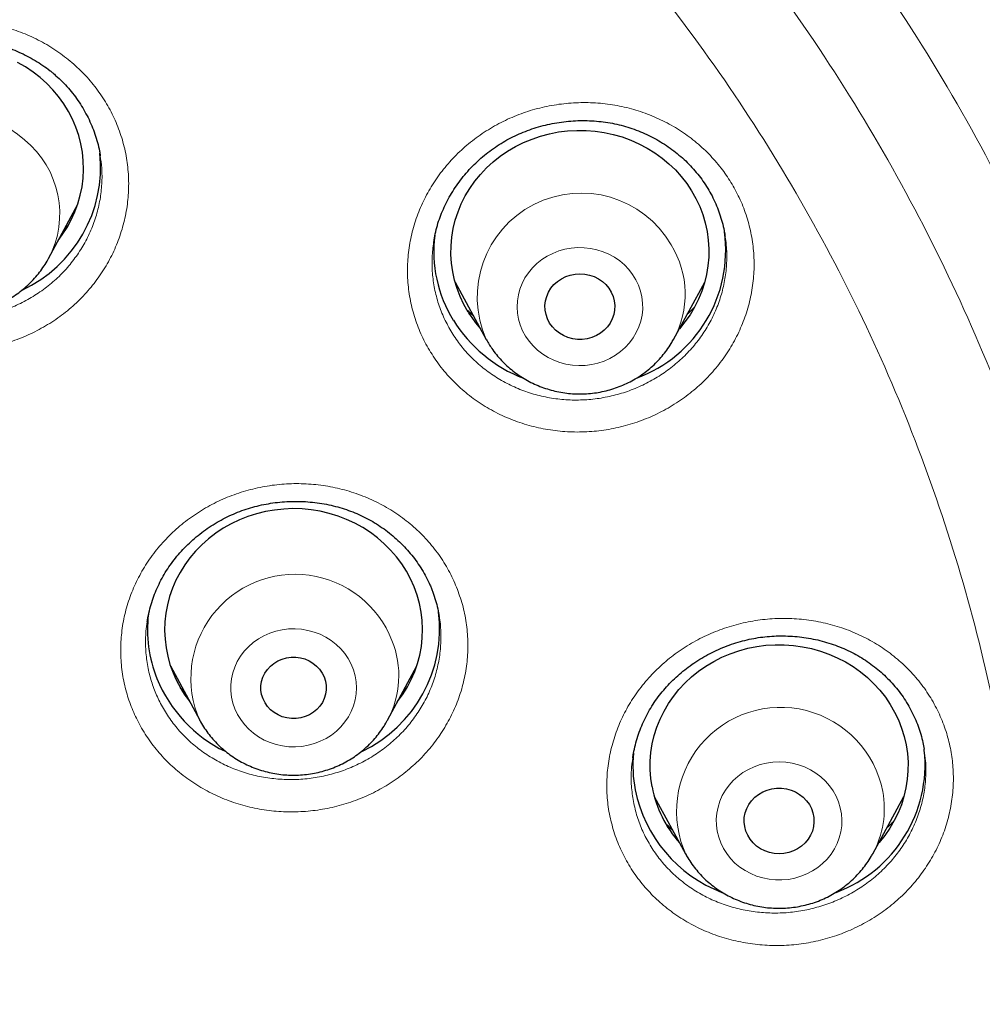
# Model space of a CAD drawing. Header units: millimetres. Extents: x 8 to 971, y 12 to 977.
# Tile 167 of 196: x 354 to 365, y 797 to 809. Entities that reach past the tile are written whole.
import ezdxf

# ---------------------------------------------------------------- set-up
doc = ezdxf.new("R2010")
doc.units = ezdxf.units.MM

msp = doc.modelspace()

# ---------------------------------------------------------------- linework, layer by layer
at = {"color": 7, "linetype": 'Continuous', "lineweight": 30}
for p, q in [((353.967, 806.13), (354.307, 806.762)), ((354.189, 806.508), (354.148, 806.467)), ((358.695, 805.856), (359.058, 805.191)), ((361.236, 805.191), (361.599, 805.856)), ((358.91, 805.463), (358.873, 805.497)), ((359.061, 805.186), (359.058, 805.191)), ((355.117, 801.909), (355.116, 801.905)), ((358.511, 801.962), (358.51, 801.967)), ((355.385, 801.395), (355.726, 800.763)), ((357.909, 800.763), (358.25, 801.395)), ((355.728, 800.758), (355.726, 800.763)), ((364.151, 800.413), (364.15, 800.425)), ((360.763, 800.333), (360.762, 800.326)), ((361.012, 799.876), (361.374, 799.211)), ((363.553, 799.211), (363.915, 799.876))]:
    msp.add_line(p, q, dxfattribs=at)
at = {"color": 252, "linetype": 'Continuous', "lineweight": 0}
for p, q in [((354.19, 806.509), (354.149, 806.469)), ((361.469, 805.551), (361.395, 805.482)), ((358.876, 805.492), (358.833, 805.536)), ((358.876, 805.492), (358.872, 805.496)), ((358.909, 805.464), (358.876, 805.492)), ((355.548, 801.092), (355.499, 801.142)), ((358.141, 801.153), (358.094, 801.106)), ((363.788, 799.577), (363.714, 799.507))]:
    msp.add_line(p, q, dxfattribs=at)
at = {"color": 7, "linetype": 'Continuous', "lineweight": 30, "flags": 128}
for points in [[(354.081, 806.342), (354.128, 806.405), (354.183, 806.491), (354.232, 806.581), (354.274, 806.673), (354.309, 806.768), (354.337, 806.866), (354.357, 806.964), (354.37, 807.064), (354.375, 807.165), (354.372, 807.265), (354.362, 807.366), (354.344, 807.465), (354.319, 807.563), (354.286, 807.658), (354.246, 807.752), (354.199, 807.842), (354.146, 807.929), (354.085, 808.013), (354.019, 808.092), (353.947, 808.166), (353.869, 808.235), (353.787, 808.299), (353.7, 808.358), (353.608, 808.41)], [(358.848, 805.507), (358.798, 805.596), (358.754, 805.688), (358.718, 805.783), (358.689, 805.879), (358.668, 805.978), (358.654, 806.078), (358.647, 806.178), (358.649, 806.279), (358.658, 806.379), (358.674, 806.479), (358.698, 806.577), (358.73, 806.673), (358.768, 806.767), (358.814, 806.858), (358.866, 806.945), (358.925, 807.029), (358.99, 807.109), (359.061, 807.185), (359.138, 807.255), (359.22, 807.32), (359.306, 807.379), (359.397, 807.433), (359.492, 807.48), (359.59, 807.52), (359.69, 807.554), (359.793, 807.582), (359.898, 807.602), (360.004, 807.615), (360.111, 807.621), (360.218, 807.62), (360.325, 807.611), (360.431, 807.596), (360.535, 807.573), (360.638, 807.544), (360.738, 807.508), (360.834, 807.465), (360.928, 807.415), (361.017, 807.36), (361.102, 807.299), (361.182, 807.232), (361.257, 807.16), (361.326, 807.083), (361.389, 807.002), (361.446, 806.917), (361.496, 806.828), (361.54, 806.736), (361.576, 806.641), (361.605, 806.544), (361.626, 806.446), (361.64, 806.346), (361.647, 806.245), (361.645, 806.145), (361.636, 806.044), (361.62, 805.945), (361.596, 805.847), (361.565, 805.751), (361.526, 805.657), (361.48, 805.566), (361.428, 805.478), (361.369, 805.394), (361.304, 805.314), (361.303, 805.313)], [(359.795, 805.381), (359.77, 805.429), (359.753, 805.48), (359.743, 805.532), (359.741, 805.586), (359.747, 805.639), (359.761, 805.69), (359.782, 805.74), (359.81, 805.786), (359.845, 805.828), (359.886, 805.865), (359.932, 805.896), (359.982, 805.921), (360.035, 805.939), (360.09, 805.95), (360.147, 805.954), (360.204, 805.95), (360.259, 805.939), (360.312, 805.921), (360.362, 805.896), (360.408, 805.865), (360.449, 805.828), (360.484, 805.786), (360.512, 805.74), (360.533, 805.69), (360.547, 805.639), (360.553, 805.586), (360.551, 805.532), (360.541, 805.48), (360.524, 805.429), (360.499, 805.381), (360.467, 805.337), (360.429, 805.298), (360.386, 805.263), (360.338, 805.235), (360.286, 805.214), (360.231, 805.199), (360.175, 805.191), (360.119, 805.191), (360.063, 805.199), (360.008, 805.214), (359.956, 805.235), (359.908, 805.263), (359.865, 805.298), (359.827, 805.337), (359.795, 805.381)], [(358.023, 800.975), (358.084, 801.058), (358.138, 801.144), (358.185, 801.235), (358.226, 801.328), (358.259, 801.423), (358.285, 801.521), (358.303, 801.62), (358.314, 801.72), (358.317, 801.821), (358.313, 801.921), (358.301, 802.021), (358.281, 802.12), (358.254, 802.218), (358.22, 802.313), (358.178, 802.406), (358.13, 802.495), (358.075, 802.582), (358.013, 802.664), (357.945, 802.742), (357.872, 802.815), (357.793, 802.883), (357.71, 802.946), (357.621, 803.003), (357.529, 803.054), (357.433, 803.098), (357.334, 803.136), (357.232, 803.168), (357.128, 803.192), (357.023, 803.209), (356.916, 803.22), (356.809, 803.223), (356.702, 803.218), (356.596, 803.207), (356.49, 803.189), (356.387, 803.163), (356.285, 803.131), (356.187, 803.092), (356.091, 803.046), (355.999, 802.995), (355.912, 802.937), (355.829, 802.873), (355.751, 802.804), (355.678, 802.73), (355.612, 802.652), (355.551, 802.569), (355.497, 802.482), (355.449, 802.392), (355.409, 802.298), (355.376, 802.203), (355.35, 802.105), (355.331, 802.006), (355.321, 801.906), (355.317, 801.805), (355.322, 801.705), (355.334, 801.605), (355.353, 801.506), (355.38, 801.409), (355.415, 801.313), (355.415, 801.313)], [(360.986, 799.987), (360.971, 800.087), (360.964, 800.187), (360.964, 800.288), (360.973, 800.388), (360.988, 800.488), (361.011, 800.586), (361.042, 800.682), (361.08, 800.776), (361.125, 800.868), (361.176, 800.956), (361.235, 801.04), (361.299, 801.121), (361.37, 801.196), (361.446, 801.267), (361.527, 801.333), (361.613, 801.393), (361.703, 801.447), (361.797, 801.495), (361.895, 801.536), (361.995, 801.571), (362.098, 801.599), (362.203, 801.62), (362.309, 801.634), (362.416, 801.641), (362.523, 801.64), (362.63, 801.633), (362.735, 801.618), (362.84, 801.596), (362.943, 801.567), (363.043, 801.532), (363.14, 801.49), (363.234, 801.441), (363.324, 801.386), (363.409, 801.326), (363.49, 801.26), (363.565, 801.188), (363.635, 801.112), (363.699, 801.031), (363.756, 800.946), (363.807, 800.858), (363.851, 800.766), (363.888, 800.672), (363.918, 800.575), (363.94, 800.476), (363.955, 800.377), (363.963, 800.276), (363.962, 800.176), (363.954, 800.076), (363.938, 799.976), (363.915, 799.878), (363.885, 799.781), (363.847, 799.687), (363.802, 799.596), (363.75, 799.508), (363.692, 799.423), (363.628, 799.343), (363.619, 799.333)], [(356.462, 801.013), (356.446, 801.061), (356.438, 801.112), (356.438, 801.163), (356.446, 801.213), (356.46, 801.262), (356.483, 801.309), (356.512, 801.352), (356.547, 801.39), (356.588, 801.424), (356.633, 801.452), (356.683, 801.473), (356.734, 801.488), (356.788, 801.495), (356.842, 801.496), (356.896, 801.489), (356.948, 801.475), (356.998, 801.454), (357.043, 801.426), (357.084, 801.393), (357.12, 801.355), (357.15, 801.312), (357.173, 801.266), (357.188, 801.217), (357.196, 801.167), (357.196, 801.116), (357.189, 801.065), (357.174, 801.016), (357.152, 800.97), (357.123, 800.927), (357.087, 800.888), (357.047, 800.855), (357.001, 800.827), (356.952, 800.805), (356.9, 800.791), (356.846, 800.783), (356.792, 800.783), (356.739, 800.79), (356.686, 800.804), (356.637, 800.825), (356.591, 800.852), (356.55, 800.885), (356.514, 800.924), (356.485, 800.966), (356.462, 801.013)], [(362.063, 799.526), (362.057, 799.579), (362.059, 799.632), (362.069, 799.685), (362.087, 799.735), (362.111, 799.783), (362.143, 799.827), (362.181, 799.867), (362.224, 799.901), (362.273, 799.929), (362.324, 799.951), (362.379, 799.966), (362.435, 799.973), (362.492, 799.973), (362.548, 799.966), (362.602, 799.951), (362.654, 799.929), (362.702, 799.901), (362.745, 799.867), (362.783, 799.827), (362.815, 799.783), (362.84, 799.735), (362.857, 799.685), (362.867, 799.632), (362.869, 799.579), (362.863, 799.526), (362.85, 799.474), (362.828, 799.425), (362.8, 799.379), (362.765, 799.337), (362.724, 799.3), (362.679, 799.268), (362.629, 799.243), (362.575, 799.225), (362.52, 799.214), (362.463, 799.21), (362.407, 799.214), (362.351, 799.225), (362.298, 799.243), (362.248, 799.268), (362.202, 799.3), (362.161, 799.337), (362.126, 799.379), (362.098, 799.425), (362.077, 799.474), (362.063, 799.526)]]:
    msp.add_lwpolyline(points, dxfattribs=at)
at = {"color": 252, "linetype": 'Continuous', "lineweight": 0, "flags": 128}
for points in [[(359.514, 805.229), (359.555, 805.17), (359.603, 805.115), (359.655, 805.065), (359.714, 805.02), (359.776, 804.981), (359.843, 804.948), (359.913, 804.922), (359.985, 804.903), (360.059, 804.891), (360.134, 804.886), (360.21, 804.888), (360.284, 804.898), (360.357, 804.915), (360.428, 804.939), (360.496, 804.969), (360.56, 805.006), (360.62, 805.049), (360.674, 805.097), (360.724, 805.151), (360.767, 805.209), (360.803, 805.271), (360.833, 805.336), (360.855, 805.403), (360.87, 805.472), (360.877, 805.543), (360.876, 805.613), (360.868, 805.684), (360.852, 805.753), (360.828, 805.82), (360.798, 805.884), (360.76, 805.946), (360.716, 806.003), (360.666, 806.056), (360.61, 806.103), (360.55, 806.145), (360.485, 806.181), (360.416, 806.21), (360.345, 806.233), (360.272, 806.249), (360.197, 806.257), (360.122, 806.258), (360.047, 806.252), (359.973, 806.239), (359.901, 806.219), (359.832, 806.191), (359.766, 806.158), (359.704, 806.118), (359.646, 806.072), (359.594, 806.021), (359.548, 805.965), (359.508, 805.905), (359.475, 805.842), (359.449, 805.775), (359.431, 805.707), (359.42, 805.637), (359.417, 805.566), (359.421, 805.496), (359.433, 805.426), (359.453, 805.358), (359.48, 805.292), (359.514, 805.229)], [(356.134, 800.896), (356.165, 800.831), (356.202, 800.77), (356.245, 800.712), (356.295, 800.659), (356.35, 800.611), (356.411, 800.569), (356.475, 800.533), (356.543, 800.503), (356.615, 800.48), (356.688, 800.464), (356.762, 800.455), (356.838, 800.453), (356.912, 800.459), (356.986, 800.472), (357.059, 800.491), (357.128, 800.518), (357.195, 800.552), (357.257, 800.591), (357.315, 800.637), (357.367, 800.687), (357.413, 800.743), (357.454, 800.802), (357.487, 800.866), (357.514, 800.932), (357.533, 801), (357.544, 801.07), (357.548, 801.141), (357.544, 801.211), (357.532, 801.281), (357.513, 801.349), (357.486, 801.415), (357.452, 801.479), (357.412, 801.538), (357.365, 801.593), (357.312, 801.644), (357.255, 801.689), (357.192, 801.728), (357.126, 801.762), (357.056, 801.788), (356.984, 801.808), (356.91, 801.82), (356.835, 801.826), (356.759, 801.824), (356.685, 801.814), (356.612, 801.798), (356.541, 801.775), (356.473, 801.745), (356.408, 801.708), (356.348, 801.666), (356.293, 801.617), (356.244, 801.564), (356.2, 801.507), (356.163, 801.445), (356.133, 801.38), (356.111, 801.313), (356.095, 801.244), (356.088, 801.173), (356.088, 801.103), (356.096, 801.032), (356.111, 800.963), (356.134, 800.896)], [(361.744, 799.473), (361.761, 799.404), (361.785, 799.337), (361.817, 799.273), (361.855, 799.212), (361.9, 799.155), (361.95, 799.103), (362.007, 799.056), (362.068, 799.015), (362.133, 798.98), (362.202, 798.951), (362.273, 798.929), (362.347, 798.915), (362.422, 798.907), (362.497, 798.906), (362.572, 798.913), (362.645, 798.927), (362.717, 798.949), (362.786, 798.976), (362.852, 799.011), (362.913, 799.052), (362.97, 799.098), (363.021, 799.149), (363.067, 799.206), (363.106, 799.266), (363.138, 799.33), (363.163, 799.397), (363.181, 799.465), (363.191, 799.535), (363.194, 799.606), (363.188, 799.676), (363.175, 799.746), (363.155, 799.814), (363.127, 799.88), (363.092, 799.942), (363.05, 800.001), (363.002, 800.056), (362.949, 800.105), (362.89, 800.149), (362.827, 800.188), (362.76, 800.22), (362.689, 800.245), (362.617, 800.263), (362.543, 800.275), (362.467, 800.279), (362.392, 800.275), (362.318, 800.265), (362.245, 800.247), (362.175, 800.223), (362.107, 800.191), (362.043, 800.154), (361.984, 800.11), (361.93, 800.061), (361.882, 800.007), (361.839, 799.949), (361.803, 799.887), (361.775, 799.821), (361.753, 799.754), (361.739, 799.684), (361.733, 799.614), (361.735, 799.543), (361.744, 799.473)]]:
    msp.add_lwpolyline(points, dxfattribs=at)
at = {"color": 252, "linetype": 'Continuous', "lineweight": 0}
for centre, radius, start, end in [((352.877, 806.624), 1.2, 47.5972, 204.3122), ((352.994, 806.651), 1.104, 331.8913, 51.1331), ((360.162, 805.683), 1.209, 30.1607, 203.9992), ((360.28, 805.715), 1.091, 331.2284, 31.7936), ((356.834, 801.249), 1.211, 21.3684, 203.69), ((356.952, 801.282), 1.089, 331.366, 22.0012), ((362.481, 799.703), 1.21, 11.028, 204.9559), ((362.596, 799.735), 1.091, 331.3445, 10.5376)]:
    msp.add_arc(centre, radius, start, end, dxfattribs=at)
at = {"color": 7, "linetype": 'Continuous', "lineweight": 30}
for centre, radius, start, end in [((352.994, 807.195), 1.579, 294.9167, 5.8829), ((359.966, 806.213), 1.519, 172.8429, 211.7703), ((360.257, 806.228), 1.586, 290.2341, 7.7571), ((360.051, 806.247), 1.412, 211.5939, 221.3849), ((360.094, 806.298), 1.672, 211.9437, 248.8478), ((356.626, 801.813), 1.508, 172.9916, 202.0592), ((356.937, 801.827), 1.578, 295.2979, 7.2046), ((356.7, 801.834), 1.386, 202.0393, 218.2518), ((356.736, 801.868), 1.632, 202.3921, 243.9825), ((362.572, 800.25), 1.589, 290.4668, 6.0261), ((362.266, 800.232), 1.503, 174.3632, 190.637), ((362.376, 800.273), 1.618, 191.3683, 249.1203), ((362.337, 800.245), 1.375, 190.8252, 221.547)]:
    msp.add_arc(centre, radius, start, end, dxfattribs=at)
at = {"color": 252, "linetype": 'Continuous', "lineweight": 0}
for points, knots in [([(295.766, 798.284), (295.78, 799.061), (295.808, 800.673), (296.037, 803.111), (296.407, 805.591), (296.928, 808.048), (297.593, 810.474), (298.403, 812.86), (299.354, 815.201), (300.442, 817.487), (301.666, 819.713), (303.02, 821.87), (304.501, 823.953), (306.104, 825.955), (307.824, 827.868), (309.655, 829.689), (311.592, 831.41), (313.629, 833.026), (315.759, 834.532), (317.976, 835.924), (320.272, 837.196), (322.64, 838.346), (325.073, 839.369), (327.564, 840.262), (330.103, 841.023), (332.685, 841.649), (335.299, 842.138), (337.939, 842.488), (340.595, 842.698), (343.26, 842.769), (345.924, 842.698), (348.58, 842.488), (351.22, 842.138), (353.835, 841.649), (356.416, 841.023), (358.956, 840.262), (361.446, 839.369), (363.879, 838.346), (366.248, 837.196), (368.544, 835.924), (370.76, 834.532), (372.89, 833.026), (374.927, 831.41), (376.864, 829.689), (378.695, 827.868), (380.415, 825.955), (382.018, 823.953), (383.499, 821.87), (384.853, 819.713), (386.077, 817.487), (387.166, 815.201), (388.116, 812.86), (388.926, 810.474), (389.591, 808.048), (390.112, 805.591), (390.482, 803.111), (390.711, 800.673), (390.739, 799.061), (390.753, 798.284)], [0, 0, 0, 0, 0.016664, 0.034566, 0.052467, 0.070368, 0.08827, 0.106171, 0.124072, 0.141974, 0.159875, 0.177776, 0.195678, 0.213579, 0.23148, 0.249382, 0.267283, 0.285184, 0.303085, 0.320987, 0.338888, 0.356789, 0.374691, 0.392592, 0.410493, 0.428395, 0.446296, 0.464197, 0.482099, 0.5, 0.517901, 0.535803, 0.553704, 0.571605, 0.589506, 0.607408, 0.625309, 0.64321, 0.661112, 0.679013, 0.696914, 0.714816, 0.732717, 0.750618, 0.76852, 0.786421, 0.804322, 0.822223, 0.840125, 0.858026, 0.875927, 0.893829, 0.91173, 0.929631, 0.947533, 0.965434, 0.983335, 1, 1, 1, 1]), ([(297.761, 797.426), (297.779, 798.366), (297.816, 800.237), (298.115, 803.024), (298.594, 805.775), (299.27, 808.49), (300.138, 811.168), (301.195, 813.799), (302.428, 816.362), (303.829, 818.833), (305.395, 821.201), (307.124, 823.467), (309.017, 825.629), (311.065, 827.679), (313.247, 829.604), (315.549, 831.383), (317.959, 833.008), (320.48, 834.479), (323.109, 835.796), (325.836, 836.954), (328.636, 837.947), (331.487, 838.763), (334.376, 839.397), (337.303, 839.85), (340.269, 840.121), (343.26, 840.211), (346.251, 840.121), (349.217, 839.85), (352.145, 839.397), (355.034, 838.763), (357.884, 837.947), (360.683, 836.954), (363.411, 835.796), (366.04, 834.478), (368.561, 833.007), (370.971, 831.382), (373.272, 829.603), (375.454, 827.679), (377.502, 825.628), (379.396, 823.466), (381.125, 821.2), (382.69, 818.832), (384.092, 816.361), (385.324, 813.799), (386.381, 811.168), (387.249, 808.489), (387.925, 805.774), (388.404, 803.023), (388.703, 800.237), (388.74, 798.366), (388.758, 797.426)], [0, 0, 0, 0, 0.020985, 0.041789, 0.062502, 0.083215, 0.104018, 0.125, 0.145987, 0.166791, 0.187505, 0.208217, 0.229019, 0.25, 0.270986, 0.291791, 0.312505, 0.333217, 0.354019, 0.375, 0.395986, 0.416791, 0.437505, 0.458217, 0.479019, 0.5, 0.520986, 0.541791, 0.562505, 0.583217, 0.604019, 0.625, 0.645986, 0.666791, 0.687505, 0.708217, 0.729019, 0.75, 0.770986, 0.791791, 0.812505, 0.833217, 0.854019, 0.875, 0.895985, 0.916789, 0.937502, 0.958215, 0.979017, 1, 1, 1, 1]), ([(339.798, 773.529), (339.084, 773.638), (337.655, 773.856), (335.559, 774.4), (333.572, 775.079), (331.704, 775.889), (329.961, 776.806), (328.299, 777.85), (326.729, 779.012), (325.262, 780.287), (323.905, 781.666), (322.668, 783.141), (321.558, 784.703), (320.581, 786.341), (319.744, 788.047), (319.053, 789.809), (318.51, 791.616), (318.12, 793.458), (317.885, 795.323), (317.807, 797.199), (317.885, 799.076), (318.12, 800.941), (318.51, 802.783), (319.053, 804.59), (319.744, 806.352), (320.581, 808.058), (321.558, 809.696), (322.668, 811.258), (323.905, 812.733), (325.262, 814.112), (326.729, 815.387), (328.299, 816.549), (329.961, 817.593), (331.704, 818.51), (333.519, 819.296), (335.394, 819.946), (337.318, 820.456), (339.278, 820.823), (341.263, 821.043), (343.26, 821.117), (345.257, 821.043), (347.241, 820.823), (349.201, 820.456), (351.125, 819.946), (353, 819.296), (354.815, 818.51), (356.558, 817.593), (358.22, 816.549), (359.79, 815.387), (361.257, 814.112), (362.614, 812.733), (363.851, 811.258), (364.961, 809.696), (365.938, 808.058), (366.775, 806.352), (367.466, 804.59), (368.009, 802.783), (368.399, 800.941), (368.634, 799.076), (368.712, 797.199), (368.634, 795.323), (368.399, 793.458), (368.009, 791.616), (367.466, 789.809), (366.775, 788.047), (365.938, 786.341), (364.961, 784.703), (363.851, 783.141), (362.614, 781.666), (361.257, 780.287), (359.79, 779.012), (358.22, 777.85), (356.558, 776.806), (354.815, 775.889), (352.95, 775.08), (350.968, 774.403), (348.88, 773.86), (347.457, 773.641), (346.745, 773.532)], [0, 0, 0, 0, 0.014209, 0.028417, 0.042626, 0.055696, 0.068766, 0.081836, 0.094907, 0.107977, 0.121047, 0.134117, 0.147187, 0.160257, 0.173327, 0.186398, 0.199468, 0.212538, 0.225608, 0.238678, 0.251748, 0.264818, 0.277889, 0.290959, 0.304029, 0.317099, 0.330169, 0.343239, 0.356309, 0.36938, 0.38245, 0.39552, 0.40859, 0.42166, 0.43473, 0.4478, 0.460871, 0.473941, 0.487011, 0.500081, 0.513151, 0.526221, 0.539292, 0.552362, 0.565432, 0.578502, 0.591572, 0.604642, 0.617712, 0.630783, 0.643853, 0.656923, 0.669993, 0.683063, 0.696133, 0.709203, 0.722274, 0.735344, 0.748414, 0.761484, 0.774554, 0.787624, 0.800694, 0.813765, 0.826835, 0.839905, 0.852975, 0.866045, 0.879115, 0.892186, 0.905256, 0.918326, 0.931396, 0.944466, 0.957536, 0.971691, 0.985845, 1, 1, 1, 1]), ([(346.66, 774.616), (347.327, 774.721), (348.662, 774.93), (350.619, 775.442), (352.485, 776.082), (354.251, 776.847), (355.909, 777.72), (357.49, 778.712), (358.983, 779.818), (360.379, 781.031), (361.669, 782.342), (362.846, 783.745), (363.902, 785.231), (364.831, 786.789), (365.627, 788.411), (366.285, 790.087), (366.801, 791.807), (367.172, 793.559), (367.395, 795.333), (367.47, 797.118), (367.395, 798.903), (367.172, 800.677), (366.801, 802.429), (366.285, 804.148), (365.627, 805.824), (364.831, 807.446), (363.902, 809.005), (362.846, 810.49), (361.669, 811.893), (360.379, 813.205), (358.983, 814.417), (357.49, 815.523), (355.909, 816.515), (354.251, 817.388), (352.524, 818.136), (350.741, 818.754), (348.911, 819.239), (347.047, 819.588), (345.159, 819.798), (343.26, 819.868), (341.36, 819.798), (339.472, 819.588), (337.608, 819.239), (335.778, 818.754), (333.995, 818.136), (332.268, 817.388), (330.61, 816.515), (329.029, 815.523), (327.536, 814.417), (326.14, 813.205), (324.85, 811.893), (323.673, 810.49), (322.617, 809.005), (321.688, 807.446), (320.892, 805.824), (320.234, 804.148), (319.718, 802.429), (319.347, 800.677), (319.124, 798.903), (319.049, 797.118), (319.124, 795.333), (319.347, 793.559), (319.718, 791.807), (320.234, 790.087), (320.892, 788.411), (321.688, 786.789), (322.617, 785.231), (323.673, 783.745), (324.85, 782.342), (326.14, 781.031), (327.536, 779.818), (329.029, 778.712), (330.61, 777.72), (332.268, 776.847), (334.034, 776.082), (335.9, 775.442), (337.858, 774.93), (339.192, 774.721), (339.859, 774.616)], [0, 0, 0, 0, 0.013976, 0.027953, 0.041929, 0.055017, 0.068105, 0.081192, 0.09428, 0.107368, 0.120455, 0.133543, 0.146631, 0.159719, 0.172806, 0.185894, 0.198982, 0.212069, 0.225157, 0.238245, 0.251332, 0.26442, 0.277508, 0.290595, 0.303683, 0.316771, 0.329859, 0.342946, 0.356034, 0.369122, 0.382209, 0.395297, 0.408385, 0.421472, 0.43456, 0.447648, 0.460735, 0.473823, 0.486911, 0.499999, 0.513086, 0.526174, 0.539262, 0.552349, 0.565437, 0.578525, 0.591612, 0.6047, 0.617788, 0.630876, 0.643963, 0.657051, 0.670139, 0.683226, 0.696314, 0.709402, 0.722489, 0.735577, 0.748665, 0.761752, 0.77484, 0.787928, 0.801016, 0.814103, 0.827191, 0.840279, 0.853366, 0.866454, 0.879542, 0.892629, 0.905717, 0.918805, 0.931893, 0.94498, 0.958068, 0.972045, 0.986023, 1, 1, 1, 1]), ([(339.895, 775.418), (339.266, 775.519), (338.009, 775.721), (336.165, 776.207), (334.396, 776.815), (332.712, 777.545), (331.121, 778.382), (329.604, 779.334), (328.172, 780.396), (326.832, 781.559), (325.594, 782.818), (324.465, 784.164), (323.451, 785.589), (322.56, 787.085), (321.796, 788.642), (321.165, 790.25), (320.67, 791.9), (320.314, 793.581), (320.099, 795.283), (320.028, 796.996), (320.099, 798.709), (320.314, 800.411), (320.67, 802.092), (321.165, 803.742), (321.796, 805.35), (322.56, 806.907), (323.451, 808.403), (324.465, 809.828), (325.594, 811.174), (326.832, 812.433), (328.172, 813.596), (329.604, 814.657), (331.121, 815.61), (332.712, 816.447), (334.369, 817.165), (336.081, 817.758), (337.836, 818.224), (339.625, 818.558), (341.437, 818.759), (343.26, 818.827), (345.082, 818.759), (346.894, 818.558), (348.683, 818.224), (350.439, 817.758), (352.15, 817.165), (353.807, 816.447), (355.398, 815.61), (356.915, 814.657), (358.347, 813.596), (359.687, 812.433), (360.925, 811.174), (362.054, 809.828), (363.068, 808.403), (363.959, 806.907), (364.723, 805.35), (365.354, 803.742), (365.849, 802.092), (366.205, 800.411), (366.42, 798.709), (366.491, 796.996), (366.42, 795.283), (366.205, 793.581), (365.849, 791.9), (365.354, 790.25), (364.723, 788.642), (363.959, 787.085), (363.068, 785.589), (362.054, 784.164), (360.925, 782.818), (359.687, 781.559), (358.347, 780.396), (356.915, 779.334), (355.398, 778.382), (353.807, 777.545), (352.12, 776.814), (350.346, 776.205), (348.494, 775.717), (347.231, 775.515), (346.6, 775.415)], [0, 0, 0, 0, 0.013748, 0.027497, 0.041245, 0.05435, 0.067455, 0.080559, 0.093664, 0.106769, 0.119873, 0.132978, 0.146083, 0.159188, 0.172292, 0.185397, 0.198502, 0.211606, 0.224711, 0.237816, 0.250921, 0.264025, 0.27713, 0.290235, 0.30334, 0.316444, 0.329549, 0.342654, 0.355758, 0.368863, 0.381968, 0.395073, 0.408177, 0.421282, 0.434387, 0.447492, 0.460596, 0.473701, 0.486806, 0.49991, 0.513015, 0.52612, 0.539225, 0.552329, 0.565434, 0.578539, 0.591643, 0.604748, 0.617853, 0.630958, 0.644062, 0.657167, 0.670272, 0.683377, 0.696481, 0.709586, 0.722691, 0.735795, 0.7489, 0.762005, 0.77511, 0.788214, 0.801319, 0.814424, 0.827529, 0.840633, 0.853738, 0.866843, 0.879947, 0.893052, 0.906157, 0.919262, 0.932366, 0.945471, 0.958576, 0.972384, 0.986192, 1, 1, 1, 1]), ([(345.541, 776.246), (346.07, 776.308), (347.129, 776.432), (348.694, 776.754), (350.231, 777.175), (351.774, 777.715), (353.312, 778.381), (354.828, 779.179), (356.273, 780.087), (357.638, 781.098), (358.915, 782.207), (360.095, 783.406), (361.171, 784.689), (362.136, 786.047), (362.986, 787.473), (363.713, 788.956), (364.315, 790.488), (364.787, 792.061), (365.126, 793.663), (365.33, 795.285), (365.398, 796.917), (365.33, 798.549), (365.125, 800.171), (364.786, 801.773), (364.314, 803.345), (363.713, 804.878), (362.985, 806.361), (362.135, 807.786), (361.17, 809.144), (360.093, 810.427), (358.914, 811.626), (357.637, 812.735), (356.272, 813.746), (354.827, 814.654), (353.31, 815.452), (351.731, 816.135), (350.101, 816.701), (348.427, 817.144), (346.723, 817.463), (344.996, 817.655), (343.26, 817.719), (341.523, 817.654), (339.796, 817.462), (338.092, 817.144), (336.419, 816.7), (334.788, 816.135), (333.209, 815.451), (331.693, 814.653), (330.248, 813.745), (328.882, 812.734), (327.606, 811.625), (326.426, 810.426), (325.35, 809.143), (324.384, 807.785), (323.535, 806.359), (322.808, 804.876), (322.206, 803.344), (321.734, 801.771), (321.395, 800.169), (321.191, 798.547), (321.123, 796.915), (321.191, 795.283), (321.395, 793.661), (321.735, 792.059), (322.207, 790.487), (322.808, 788.954), (323.536, 787.471), (324.385, 786.046), (325.351, 784.688), (326.427, 783.405), (327.607, 782.206), (328.884, 781.097), (330.249, 780.086), (331.694, 779.178), (333.211, 778.38), (334.748, 777.715), (336.291, 777.174), (337.827, 776.754), (339.391, 776.432), (340.449, 776.308), (340.979, 776.246)], [0, 0, 0, 0, 0.011909, 0.023818, 0.035727, 0.047636, 0.060561, 0.073486, 0.086411, 0.099336, 0.112261, 0.125186, 0.138111, 0.151036, 0.163961, 0.176886, 0.189811, 0.202736, 0.215661, 0.228586, 0.241512, 0.254437, 0.267362, 0.280287, 0.293212, 0.306137, 0.319062, 0.331987, 0.344912, 0.357837, 0.370762, 0.383687, 0.396612, 0.409537, 0.422462, 0.435388, 0.448313, 0.461238, 0.474163, 0.487088, 0.500013, 0.512938, 0.525863, 0.538788, 0.551713, 0.564638, 0.577563, 0.590488, 0.603413, 0.616338, 0.629264, 0.642189, 0.655114, 0.668039, 0.680964, 0.693889, 0.706814, 0.719739, 0.732664, 0.745589, 0.758514, 0.771439, 0.784364, 0.797289, 0.810214, 0.823139, 0.836065, 0.84899, 0.861915, 0.87484, 0.887765, 0.90069, 0.913615, 0.92654, 0.939465, 0.95239, 0.964293, 0.976195, 0.988098, 1, 1, 1, 1]), ([(354.219, 808.427), (354.274, 808.378), (354.384, 808.281), (354.525, 808.113), (354.647, 807.932), (354.746, 807.739), (354.822, 807.536), (354.874, 807.326), (354.9, 807.112), (354.901, 806.896), (354.876, 806.681), (354.826, 806.469), (354.752, 806.264), (354.654, 806.068), (354.533, 805.883), (354.392, 805.712), (354.232, 805.557), (354.054, 805.42), (353.861, 805.303), (353.656, 805.206), (353.442, 805.133), (353.22, 805.082), (352.993, 805.055), (352.766, 805.054), (352.54, 805.076), (352.318, 805.121), (352.104, 805.191), (351.899, 805.283), (351.711, 805.394), (351.541, 805.521), (351.385, 805.664), (351.245, 805.827), (351.122, 806.007), (351.021, 806.2), (350.943, 806.402), (350.89, 806.612), (350.862, 806.826), (350.86, 807.042), (350.883, 807.257), (350.931, 807.469), (351.004, 807.675), (351.1, 807.871), (351.219, 808.057), (351.36, 808.229), (351.519, 808.385), (351.695, 808.523), (351.887, 808.642), (352.091, 808.74), (352.306, 808.815), (352.527, 808.867), (352.753, 808.895), (352.981, 808.899), (353.207, 808.878), (353.429, 808.834), (353.644, 808.766), (353.85, 808.674), (354.044, 808.563), (354.161, 808.472), (354.219, 808.427)], [0, 0, 0, 0, 0.0178255, 0.0357086, 0.0535337, 0.0713876, 0.0892978, 0.1071516, 0.1250152, 0.1429357, 0.1608007, 0.1786814, 0.1966197, 0.2145009, 0.2323986, 0.2503536, 0.2682508, 0.2861564, 0.3041191, 0.3220247, 0.3399269, 0.3578859, 0.3757877, 0.393676, 0.4116212, 0.4295096, 0.4473799, 0.4653072, 0.4831772, 0.4998997, 0.5166223, 0.5344816, 0.5523974, 0.5702564, 0.5881142, 0.6060301, 0.6238885, 0.6417579, 0.6596838, 0.6775529, 0.6954394, 0.7133835, 0.7312705, 0.7491713, 0.7671299, 0.7850308, 0.8029368, 0.8208994, 0.8388051, 0.8567038, 0.8746595, 0.892558, 0.9104407, 0.9283808, 0.9462631, 0.9641562, 0.982107, 1, 1, 1, 1]), ([(358.412, 805.04), (358.411, 805.041), (358.373, 805.103), (358.305, 805.23), (358.227, 805.431), (358.172, 805.639), (358.143, 805.852), (358.139, 806.067), (358.16, 806.282), (358.207, 806.493), (358.278, 806.699), (358.373, 806.896), (358.491, 807.083), (358.629, 807.256), (358.787, 807.414), (358.962, 807.554), (359.153, 807.675), (359.356, 807.776), (359.569, 807.854), (359.79, 807.909), (360.016, 807.94), (360.243, 807.947), (360.47, 807.93), (360.692, 807.889), (360.907, 807.824), (361.113, 807.736), (361.307, 807.627), (361.486, 807.497), (361.648, 807.349), (361.789, 807.189), (361.907, 807.018), (362.005, 806.836), (362.083, 806.64), (362.139, 806.432), (362.17, 806.22), (362.176, 806.004), (362.156, 805.79), (362.111, 805.578), (362.041, 805.372), (361.948, 805.174), (361.832, 804.986), (361.695, 804.812), (361.538, 804.653), (361.364, 804.512), (361.174, 804.389), (360.972, 804.288), (360.759, 804.208), (360.538, 804.151), (360.313, 804.119), (360.086, 804.11), (359.859, 804.126), (359.636, 804.166), (359.42, 804.229), (359.214, 804.315), (359.019, 804.423), (358.839, 804.551), (358.677, 804.698), (358.531, 804.86), (358.452, 804.98), (358.412, 805.04)], [0, 0, 0, 0, 0.000189, 0.018022, 0.035912, 0.053747, 0.071579, 0.089468, 0.107301, 0.125153, 0.143063, 0.160914, 0.178798, 0.196738, 0.214621, 0.232534, 0.250504, 0.268417, 0.286344, 0.304328, 0.322255, 0.340176, 0.358154, 0.376074, 0.39397, 0.411923, 0.429819, 0.447682, 0.465603, 0.483465, 0.50016, 0.516855, 0.534697, 0.552598, 0.57044, 0.588282, 0.606181, 0.624023, 0.641885, 0.659802, 0.677664, 0.695557, 0.713507, 0.731401, 0.74932, 0.767297, 0.785216, 0.803143, 0.821128, 0.839056, 0.85697, 0.874941, 0.892856, 0.910741, 0.928684, 0.94657, 0.964361, 0.982209, 1, 1, 1, 1]), ([(351.173, 807.278), (351.166, 807.224), (351.151, 807.11), (351.155, 806.933), (351.178, 806.751), (351.224, 806.572), (351.289, 806.399), (351.375, 806.235), (351.48, 806.082), (351.6, 805.943), (351.732, 805.821), (351.876, 805.713), (352.037, 805.619), (352.211, 805.541), (352.393, 805.482), (352.582, 805.443), (352.775, 805.425), (352.968, 805.427), (353.161, 805.45), (353.349, 805.493), (353.532, 805.556), (353.706, 805.639), (353.87, 805.74), (354.022, 805.857), (354.158, 805.989), (354.278, 806.135), (354.381, 806.293), (354.464, 806.46), (354.527, 806.635), (354.57, 806.815), (354.59, 806.999), (354.591, 807.17), (354.575, 807.278), (354.568, 807.325)], [0, 0, 0, 0, 0.028739, 0.061445, 0.09413, 0.12692, 0.159607, 0.192293, 0.225081, 0.257767, 0.288372, 0.318976, 0.351683, 0.384493, 0.4172, 0.44994, 0.482784, 0.515525, 0.548291, 0.581161, 0.613928, 0.6467, 0.679577, 0.712349, 0.745102, 0.77796, 0.810715, 0.843433, 0.876254, 0.908972, 0.941651, 0.974435, 1, 1, 1, 1]), ([(358.657, 805.27), (358.691, 805.219), (358.759, 805.117), (358.882, 804.979), (359.021, 804.854), (359.174, 804.746), (359.34, 804.655), (359.515, 804.581), (359.699, 804.528), (359.889, 804.495), (360.081, 804.482), (360.275, 804.49), (360.467, 804.519), (360.654, 804.568), (360.835, 804.636), (361.007, 804.724), (361.169, 804.828), (361.316, 804.95), (361.45, 805.085), (361.566, 805.234), (361.665, 805.394), (361.744, 805.563), (361.803, 805.739), (361.841, 805.919), (361.857, 806.102), (361.856, 806.261), (361.84, 806.356), (361.834, 806.391)], [0, 0, 0, 0, 0.04044, 0.081008, 0.121448, 0.162106, 0.202894, 0.243552, 0.284279, 0.325137, 0.365865, 0.406625, 0.447514, 0.488274, 0.529012, 0.569879, 0.610615, 0.651285, 0.692084, 0.732752, 0.773335, 0.814047, 0.854626, 0.895152, 0.935803, 0.976327, 1, 1, 1, 1]), ([(358.446, 806.321), (358.439, 806.263), (358.424, 806.143), (358.429, 805.962), (358.453, 805.78), (358.5, 805.602), (358.566, 805.431), (358.627, 805.324), (358.657, 805.27)], [0, 0, 0, 0, 0.161586, 0.329235, 0.496358, 0.664055, 0.832303, 1, 1, 1, 1]), ([(358.713, 802.309), (358.737, 802.242), (358.786, 802.108), (358.829, 801.898), (358.848, 801.684), (358.841, 801.47), (358.809, 801.257), (358.752, 801.048), (358.67, 800.847), (358.565, 800.655), (358.438, 800.474), (358.291, 800.309), (358.125, 800.159), (357.943, 800.028), (357.747, 799.917), (357.539, 799.827), (357.322, 799.759), (357.098, 799.715), (356.872, 799.695), (356.644, 799.698), (356.419, 799.727), (356.199, 799.778), (355.987, 799.853), (355.785, 799.951), (355.597, 800.069), (355.424, 800.206), (355.269, 800.361), (355.134, 800.532), (355.023, 800.712), (354.935, 800.899), (354.868, 801.094), (354.824, 801.299), (354.804, 801.513), (354.809, 801.727), (354.839, 801.941), (354.895, 802.15), (354.975, 802.352), (355.079, 802.544), (355.204, 802.725), (355.35, 802.892), (355.514, 803.043), (355.696, 803.175), (355.891, 803.288), (356.098, 803.379), (356.315, 803.448), (356.538, 803.494), (356.765, 803.516), (356.992, 803.513), (357.218, 803.487), (357.438, 803.436), (357.651, 803.363), (357.853, 803.267), (358.042, 803.15), (358.216, 803.014), (358.373, 802.86), (358.509, 802.69), (358.625, 802.506), (358.684, 802.375), (358.713, 802.309)], [0, 0, 0, 0, 0.017826, 0.035709, 0.053535, 0.071388, 0.089298, 0.107151, 0.125016, 0.142937, 0.160801, 0.178682, 0.19662, 0.214502, 0.232399, 0.250354, 0.268251, 0.286157, 0.30412, 0.322025, 0.339927, 0.357886, 0.375788, 0.393677, 0.411622, 0.42951, 0.447381, 0.465308, 0.483178, 0.4999, 0.516622, 0.534481, 0.552398, 0.570257, 0.588115, 0.60603, 0.623889, 0.641758, 0.659684, 0.677554, 0.69544, 0.713384, 0.731271, 0.749172, 0.76713, 0.785031, 0.802937, 0.8209, 0.838806, 0.856704, 0.87466, 0.892558, 0.910441, 0.928381, 0.946264, 0.964157, 0.982108, 1, 1, 1, 1]), ([(355.116, 801.905), (355.11, 801.869), (355.095, 801.773), (355.094, 801.615), (355.11, 801.433), (355.148, 801.258), (355.205, 801.093), (355.279, 800.934), (355.374, 800.78), (355.489, 800.635), (355.621, 800.503), (355.768, 800.387), (355.928, 800.286), (356.1, 800.204), (356.28, 800.141), (356.468, 800.097), (356.659, 800.074), (356.853, 800.071), (357.046, 800.089), (357.236, 800.127), (357.42, 800.185), (357.597, 800.262), (357.764, 800.357), (357.919, 800.47), (358.06, 800.597), (358.185, 800.739), (358.293, 800.893), (358.382, 801.056), (358.452, 801.228), (358.5, 801.406), (358.528, 801.587), (358.532, 801.769), (358.526, 801.895), (358.512, 801.958), (358.511, 801.962)], [0, 0, 0, 0, 0.019401, 0.0521, 0.084903, 0.117603, 0.148221, 0.178838, 0.211557, 0.244383, 0.277103, 0.309857, 0.342717, 0.375471, 0.408251, 0.441136, 0.473917, 0.506703, 0.539593, 0.57238, 0.605148, 0.638019, 0.670788, 0.703521, 0.736356, 0.769089, 0.801781, 0.834579, 0.867273, 0.899939, 0.93271, 0.965377, 0.997989, 1, 1, 1, 1]), ([(360.49, 799.674), (360.49, 799.675), (360.477, 799.745), (360.459, 799.888), (360.458, 800.101), (360.482, 800.314), (360.532, 800.524), (360.605, 800.727), (360.702, 800.923), (360.822, 801.106), (360.963, 801.277), (361.122, 801.432), (361.299, 801.57), (361.491, 801.688), (361.695, 801.787), (361.909, 801.862), (362.13, 801.915), (362.356, 801.945), (362.583, 801.95), (362.809, 801.931), (363.031, 801.888), (363.246, 801.822), (363.451, 801.733), (363.644, 801.623), (363.821, 801.493), (363.982, 801.344), (364.124, 801.18), (364.244, 801), (364.342, 800.809), (364.415, 800.613), (364.464, 800.415), (364.49, 800.212), (364.492, 800.003), (364.47, 799.79), (364.422, 799.58), (364.35, 799.376), (364.254, 799.18), (364.136, 798.995), (363.997, 798.824), (363.838, 798.667), (363.663, 798.528), (363.472, 798.409), (363.268, 798.309), (363.055, 798.232), (362.834, 798.178), (362.608, 798.147), (362.381, 798.14), (362.155, 798.158), (361.933, 798.199), (361.717, 798.263), (361.512, 798.351), (361.318, 798.46), (361.139, 798.589), (360.978, 798.736), (360.835, 798.9), (360.713, 799.078), (360.614, 799.268), (360.537, 799.467), (360.506, 799.605), (360.49, 799.674)], [0, 0, 0, 0, 0.0001882, 0.0180217, 0.0359119, 0.0537455, 0.0715781, 0.0894676, 0.1073005, 0.1251529, 0.1430617, 0.1609143, 0.1787973, 0.1967378, 0.2146213, 0.232534, 0.2505034, 0.2684162, 0.2863435, 0.3043279, 0.3222552, 0.3401759, 0.3581537, 0.3760741, 0.39397, 0.4119229, 0.4298178, 0.4476812, 0.4656025, 0.4834656, 0.5001596, 0.5168548, 0.5346971, 0.5525971, 0.5704401, 0.5882813, 0.6061806, 0.624022, 0.6418839, 0.659802, 0.6776627, 0.6955566, 0.713507, 0.7314002, 0.7493197, 0.767296, 0.7852153, 0.8031429, 0.8211277, 0.8390549, 0.8569694, 0.8749407, 0.8928553, 0.910741, 0.9286836, 0.9465687, 0.9643608, 0.9822083, 1, 1, 1, 1]), ([(360.769, 799.818), (360.782, 799.759), (360.809, 799.641), (360.875, 799.472), (360.959, 799.31), (361.063, 799.159), (361.184, 799.02), (361.322, 798.895), (361.474, 798.786), (361.638, 798.694), (361.813, 798.62), (361.997, 798.566), (362.186, 798.532), (362.378, 798.518), (362.571, 798.524), (362.763, 798.551), (362.951, 798.598), (363.133, 798.665), (363.306, 798.75), (363.468, 798.852), (363.617, 798.971), (363.752, 799.105), (363.87, 799.251), (363.97, 799.409), (364.052, 799.576), (364.113, 799.749), (364.154, 799.928), (364.172, 800.11), (364.172, 800.272), (364.157, 800.372), (364.151, 800.413)], [0, 0, 0, 0, 0.0359328, 0.0719783, 0.1079112, 0.1440369, 0.1802797, 0.2164065, 0.2525929, 0.2888967, 0.325085, 0.3613019, 0.3976333, 0.4338498, 0.4700467, 0.5063587, 0.5425554, 0.5786918, 0.6149419, 0.6510774, 0.6871367, 0.7233102, 0.7593687, 0.7953747, 0.8314976, 0.8675027, 0.9035031, 0.9396182, 0.9756157, 1, 1, 1, 1]), ([(360.762, 800.326), (360.755, 800.278), (360.741, 800.169), (360.742, 799.998), (360.76, 799.878), (360.769, 799.818)], [0, 0, 0, 0, 0.285978, 0.643559, 1, 1, 1, 1]), ([(361.226, 799.483), (361.219, 799.488), (361.19, 799.513), (361.164, 799.541), (361.144, 799.562)], [0, 0, 0, 0, 0.22718, 1, 1, 1, 1])]:
    msp.add_open_spline(points, degree=3, knots=knots, dxfattribs=at)
at = {"color": 7, "linetype": 'Continuous', "lineweight": 30}
for points, knots in [([(340.08, 755.314), (338.877, 755.42), (336.473, 755.633), (332.915, 756.297), (329.422, 757.208), (326.048, 758.376), (322.809, 759.778), (319.723, 761.402), (316.782, 763.249), (314.004, 765.307), (311.407, 767.563), (309.006, 770.004), (306.816, 772.614), (304.851, 775.377), (303.123, 778.277), (301.642, 781.296), (300.418, 784.414), (299.458, 787.613), (298.768, 790.873), (298.352, 794.173), (298.213, 797.494), (298.352, 800.816), (298.768, 804.116), (299.458, 807.376), (300.418, 810.575), (301.642, 813.693), (303.123, 816.712), (304.851, 819.612), (306.816, 822.375), (309.006, 824.985), (311.407, 827.426), (314.004, 829.682), (316.782, 831.74), (319.723, 833.586), (322.809, 835.21), (326.021, 836.602), (329.339, 837.752), (332.744, 838.655), (336.213, 839.303), (339.725, 839.694), (343.26, 839.824), (346.794, 839.694), (350.306, 839.303), (353.775, 838.655), (357.18, 837.752), (360.498, 836.602), (363.71, 835.21), (366.796, 833.586), (369.737, 831.74), (372.515, 829.682), (375.112, 827.426), (377.513, 824.985), (379.703, 822.375), (381.668, 819.612), (383.396, 816.712), (384.877, 813.693), (386.101, 810.575), (387.061, 807.376), (387.751, 804.116), (388.167, 800.816), (388.306, 797.494), (388.167, 794.173), (387.751, 790.873), (387.061, 787.613), (386.101, 784.414), (384.877, 781.296), (383.396, 778.277), (381.668, 775.377), (379.703, 772.614), (377.513, 770.004), (375.112, 767.563), (372.515, 765.307), (369.737, 763.249), (366.796, 761.402), (363.71, 759.778), (360.471, 758.376), (357.097, 757.208), (353.604, 756.297), (350.047, 755.633), (347.642, 755.42), (346.439, 755.314)], [0, 0, 0, 0, 0.013106, 0.026212, 0.039318, 0.052424, 0.065212, 0.078, 0.090788, 0.103576, 0.116364, 0.129151, 0.141939, 0.154727, 0.167515, 0.180303, 0.193091, 0.205879, 0.218667, 0.231454, 0.244242, 0.25703, 0.269818, 0.282606, 0.295394, 0.308182, 0.32097, 0.333758, 0.346545, 0.359333, 0.372121, 0.384909, 0.397697, 0.410485, 0.423273, 0.436061, 0.448848, 0.461636, 0.474424, 0.487212, 0.5, 0.512788, 0.525576, 0.538364, 0.551152, 0.563939, 0.576727, 0.589515, 0.602303, 0.615091, 0.627879, 0.640667, 0.653455, 0.666242, 0.67903, 0.691818, 0.704606, 0.717394, 0.730182, 0.74297, 0.755758, 0.768546, 0.781333, 0.794121, 0.806909, 0.819697, 0.832485, 0.845273, 0.858061, 0.870849, 0.883636, 0.896424, 0.909212, 0.922, 0.934788, 0.947576, 0.960682, 0.973788, 0.986894, 1, 1, 1, 1]), ([(351.173, 807.278), (351.178, 807.307), (351.189, 807.371), (351.213, 807.467), (351.245, 807.566), (351.283, 807.663), (351.328, 807.758), (351.378, 807.85), (351.434, 807.938), (351.496, 808.022), (351.563, 808.102), (351.634, 808.177), (351.71, 808.248), (351.791, 808.314), (351.877, 808.376), (351.968, 808.433), (352.063, 808.486), (352.161, 808.533), (352.263, 808.574), (352.366, 808.609), (352.471, 808.638), (352.576, 808.66), (352.682, 808.676), (352.788, 808.686), (352.894, 808.688), (353, 808.685), (353.106, 808.675), (353.213, 808.659), (353.318, 808.637), (353.422, 808.608), (353.525, 808.573), (353.624, 808.532), (353.721, 808.486), (353.813, 808.434), (353.902, 808.377), (353.969, 808.328), (354.006, 808.297), (354.016, 808.289)], [0, 0, 0, 0, 0.025865, 0.055432, 0.085109, 0.114838, 0.144546, 0.174159, 0.203619, 0.232868, 0.261871, 0.290582, 0.319097, 0.347814, 0.376844, 0.406133, 0.43561, 0.465197, 0.494803, 0.524314, 0.553643, 0.582717, 0.611475, 0.639891, 0.668224, 0.696811, 0.725651, 0.75471, 0.783939, 0.813286, 0.842694, 0.872096, 0.901429, 0.930646, 0.959716, 0.988619, 1, 1, 1, 1]), ([(354.016, 808.289), (354.029, 808.278), (354.068, 808.245), (354.129, 808.187), (354.199, 808.112), (354.265, 808.032), (354.325, 807.948), (354.379, 807.86), (354.428, 807.769), (354.471, 807.675), (354.508, 807.578), (354.538, 807.48), (354.558, 807.396), (354.566, 807.344), (354.569, 807.325)], [0, 0, 0, 0, 0.042919, 0.131558, 0.220723, 0.31066, 0.401278, 0.492437, 0.583991, 0.675754, 0.767544, 0.85911, 0.950284, 1, 1, 1, 1]), ([(358.447, 806.321), (358.452, 806.354), (358.463, 806.419), (358.488, 806.516), (358.52, 806.612), (358.558, 806.706), (358.602, 806.799), (358.653, 806.889), (358.71, 806.978), (358.774, 807.063), (358.842, 807.145), (358.916, 807.223), (358.995, 807.297), (359.077, 807.365), (359.163, 807.427), (359.252, 807.484), (359.345, 807.535), (359.44, 807.58), (359.538, 807.62), (359.64, 807.655), (359.745, 807.683), (359.851, 807.706), (359.959, 807.722), (360.068, 807.732), (360.177, 807.736), (360.285, 807.733), (360.393, 807.724), (360.498, 807.709), (360.602, 807.687), (360.703, 807.659), (360.803, 807.625), (360.9, 807.585), (360.995, 807.54), (361.086, 807.488), (361.175, 807.431), (361.259, 807.368), (361.34, 807.301), (361.415, 807.229), (361.485, 807.153), (361.549, 807.073), (361.608, 806.99), (361.66, 806.904), (361.707, 806.814), (361.747, 806.722), (361.781, 806.626), (361.809, 806.529), (361.827, 806.45), (361.833, 806.403), (361.835, 806.391)], [0, 0, 0, 0, 0.021375, 0.04335, 0.065144, 0.086844, 0.108794, 0.13096, 0.153295, 0.175745, 0.198247, 0.220723, 0.2431, 0.265313, 0.287307, 0.309043, 0.330564, 0.352058, 0.373812, 0.395742, 0.417819, 0.440004, 0.462252, 0.484516, 0.506737, 0.528874, 0.550895, 0.572775, 0.594503, 0.616119, 0.637809, 0.659648, 0.681623, 0.703712, 0.725889, 0.748123, 0.770381, 0.792623, 0.814816, 0.836936, 0.858966, 0.880895, 0.902757, 0.924768, 0.946935, 0.969232, 0.991632, 1, 1, 1, 1]), ([(352.071, 805.779), (352.086, 805.767), (352.126, 805.735), (352.193, 805.689), (352.271, 805.642), (352.353, 805.602), (352.438, 805.567), (352.525, 805.539), (352.614, 805.517), (352.705, 805.501), (352.797, 805.492), (352.889, 805.49), (352.982, 805.494), (353.073, 805.506), (353.164, 805.523), (353.253, 805.547), (353.34, 805.578), (353.425, 805.615), (353.506, 805.658), (353.584, 805.706), (353.657, 805.76), (353.727, 805.82), (353.791, 805.884), (353.85, 805.952), (353.904, 806.025), (353.942, 806.085), (353.961, 806.122), (353.967, 806.132)], [0, 0, 0, 0, 0.027974, 0.069296, 0.110659, 0.152093, 0.193587, 0.235139, 0.276743, 0.318391, 0.360079, 0.401798, 0.443541, 0.485298, 0.527059, 0.568816, 0.610562, 0.652285, 0.693977, 0.735631, 0.77724, 0.818789, 0.860276, 0.901696, 0.943039, 0.984311, 1, 1, 1, 1]), ([(361.475, 805.561), (361.455, 805.54), (361.43, 805.514), (361.402, 805.49), (361.396, 805.485)], [0, 0, 0, 0, 0.777537, 1, 1, 1, 1]), ([(358.873, 805.496), (358.861, 805.507), (358.847, 805.52), (358.835, 805.533), (358.834, 805.534)], [0, 0, 0, 0, 0.943564, 1, 1, 1, 1]), ([(359.061, 805.186), (359.066, 805.177), (359.075, 805.161), (359.084, 805.145), (359.088, 805.138)], [0, 0, 0, 0, 0.5768639, 1, 1, 1, 1]), ([(359.088, 805.138), (359.099, 805.121), (359.126, 805.078), (359.175, 805.014), (359.234, 804.946), (359.298, 804.883), (359.367, 804.824), (359.44, 804.771), (359.517, 804.723), (359.598, 804.68), (359.682, 804.644), (359.768, 804.613), (359.857, 804.589), (359.947, 804.571), (360.039, 804.56), (360.131, 804.556), (360.223, 804.558), (360.315, 804.567), (360.407, 804.582), (360.496, 804.604), (360.584, 804.633), (360.669, 804.668), (360.752, 804.709), (360.831, 804.755), (360.906, 804.808), (360.976, 804.865), (361.042, 804.928), (361.103, 804.995), (361.159, 805.066), (361.203, 805.131), (361.226, 805.174), (361.235, 805.191)], [0, 0, 0, 0, 0.024085, 0.059005, 0.093963, 0.128975, 0.164047, 0.199181, 0.234374, 0.269626, 0.304929, 0.340284, 0.375684, 0.411126, 0.446601, 0.482106, 0.517632, 0.553174, 0.588724, 0.62427, 0.659811, 0.695333, 0.730834, 0.766302, 0.801734, 0.837119, 0.872454, 0.907731, 0.942943, 0.978097, 1, 1, 1, 1]), ([(355.116, 801.909), (355.118, 801.926), (355.126, 801.976), (355.145, 802.059), (355.174, 802.157), (355.209, 802.253), (355.251, 802.347), (355.299, 802.437), (355.352, 802.524), (355.412, 802.608), (355.477, 802.69), (355.548, 802.768), (355.624, 802.842), (355.706, 802.912), (355.791, 802.977), (355.88, 803.037), (355.973, 803.091), (356.069, 803.139), (356.166, 803.182), (356.266, 803.218), (356.367, 803.248), (356.471, 803.272), (356.577, 803.29), (356.684, 803.302), (356.793, 803.308), (356.903, 803.308), (357.012, 803.301), (357.12, 803.288), (357.227, 803.269), (357.331, 803.244), (357.432, 803.213), (357.529, 803.176), (357.624, 803.134), (357.716, 803.086), (357.805, 803.031), (357.891, 802.972), (357.973, 802.907), (358.051, 802.837), (358.124, 802.762), (358.192, 802.683), (358.254, 802.601), (358.31, 802.515), (358.361, 802.427), (358.396, 802.353), (358.415, 802.309), (358.42, 802.295)], [0, 0, 0, 0, 0.011921, 0.03616, 0.0603, 0.084316, 0.108183, 0.131827, 0.155376, 0.179092, 0.20296, 0.226953, 0.251035, 0.275158, 0.29927, 0.323312, 0.347233, 0.370994, 0.39456, 0.417893, 0.441075, 0.464436, 0.48807, 0.511932, 0.535964, 0.560098, 0.584265, 0.608371, 0.632343, 0.656119, 0.679651, 0.702905, 0.726109, 0.749544, 0.773206, 0.79706, 0.821073, 0.8452, 0.869392, 0.893604, 0.917776, 0.94187, 0.965856, 0.989714, 1, 1, 1, 1]), ([(358.42, 802.295), (358.426, 802.28), (358.444, 802.235), (358.469, 802.156), (358.494, 802.062), (358.505, 801.998), (358.51, 801.967)], [0, 0, 0, 0, 0.13952, 0.43094, 0.72404, 1, 1, 1, 1]), ([(360.762, 800.326), (360.765, 800.343), (360.772, 800.394), (360.791, 800.477), (360.82, 800.577), (360.855, 800.674), (360.897, 800.769), (360.944, 800.861), (360.997, 800.949), (361.056, 801.034), (361.12, 801.114), (361.189, 801.191), (361.264, 801.264), (361.344, 801.333), (361.429, 801.398), (361.518, 801.459), (361.612, 801.514), (361.708, 801.564), (361.808, 801.609), (361.909, 801.647), (362.012, 801.679), (362.116, 801.705), (362.22, 801.724), (362.325, 801.737), (362.431, 801.744), (362.538, 801.744), (362.646, 801.738), (362.753, 801.726), (362.86, 801.708), (362.965, 801.684), (363.068, 801.653), (363.168, 801.617), (363.265, 801.575), (363.358, 801.527), (363.447, 801.475), (363.532, 801.417), (363.612, 801.354), (363.689, 801.286), (363.761, 801.213), (363.828, 801.136), (363.891, 801.055), (363.947, 800.969), (363.998, 800.881), (364.043, 800.789), (364.081, 800.696), (364.112, 800.6), (364.136, 800.51), (364.146, 800.451), (364.151, 800.425)], [0, 0, 0, 0, 0.0112597, 0.0337022, 0.0561691, 0.0785968, 0.1009382, 0.123156, 0.1452093, 0.1670661, 0.1887585, 0.2102865, 0.2320728, 0.254081, 0.2762695, 0.2985837, 0.3209607, 0.3433286, 0.3656065, 0.387731, 0.4096484, 0.4313151, 0.4527559, 0.4741894, 0.4958839, 0.5177669, 0.5398068, 0.5619647, 0.5841966, 0.6064569, 0.6286893, 0.6508501, 0.6729058, 0.6948349, 0.7166225, 0.7382753, 0.7600656, 0.7819891, 0.80406, 0.8262576, 0.8485527, 0.8709174, 0.8933111, 0.9156947, 0.9380303, 0.960295, 0.9824644, 1, 1, 1, 1]), ([(355.549, 801.09), (355.546, 801.093), (355.529, 801.108), (355.513, 801.125), (355.501, 801.138)], [0, 0, 0, 0, 0.194117, 1, 1, 1, 1]), ([(358.14, 801.152), (358.126, 801.136), (358.11, 801.12), (358.094, 801.105), (358.093, 801.105)], [0, 0, 0, 0, 0.976953, 1, 1, 1, 1]), ([(355.728, 800.759), (355.731, 800.754), (355.747, 800.722), (355.782, 800.668), (355.834, 800.595), (355.892, 800.526), (355.955, 800.462), (356.023, 800.403), (356.095, 800.348), (356.172, 800.299), (356.252, 800.255), (356.335, 800.217), (356.421, 800.186), (356.51, 800.16), (356.6, 800.141), (356.691, 800.129), (356.783, 800.123), (356.876, 800.124), (356.968, 800.132), (357.059, 800.146), (357.149, 800.167), (357.237, 800.194), (357.323, 800.228), (357.406, 800.267), (357.486, 800.313), (357.562, 800.364), (357.633, 800.421), (357.7, 800.482), (357.762, 800.548), (357.819, 800.619), (357.868, 800.69), (357.895, 800.738), (357.907, 800.76)], [0, 0, 0, 0, 0.0062402, 0.0402289, 0.0742639, 0.1083481, 0.1424923, 0.1766933, 0.2109503, 0.2452657, 0.2796411, 0.3140677, 0.3485433, 0.3830659, 0.4176291, 0.452228, 0.4868547, 0.521505, 0.5561718, 0.5908458, 0.6255206, 0.6601895, 0.6948438, 0.7294747, 0.7640801, 0.7986489, 0.8331732, 0.8676482, 0.9020676, 0.9364327, 0.970733, 1, 1, 1, 1]), ([(361.224, 799.486), (361.21, 799.498), (361.182, 799.523), (361.157, 799.549), (361.144, 799.562)], [0, 0, 0, 0, 0.513435, 1, 1, 1, 1]), ([(363.791, 799.583), (363.777, 799.568), (363.753, 799.543), (363.726, 799.52), (363.716, 799.511)], [0, 0, 0, 0, 0.6071087, 1, 1, 1, 1]), ([(361.375, 799.211), (361.383, 799.196), (361.406, 799.154), (361.449, 799.089), (361.504, 799.018), (361.564, 798.951), (361.629, 798.889), (361.699, 798.832), (361.773, 798.779), (361.851, 798.732), (361.933, 798.691), (362.017, 798.656), (362.104, 798.627), (362.194, 798.604), (362.284, 798.588), (362.376, 798.579), (362.468, 798.576), (362.561, 798.579), (362.653, 798.59), (362.744, 798.607), (362.833, 798.63), (362.92, 798.66), (363.005, 798.696), (363.086, 798.739), (363.164, 798.787), (363.238, 798.84), (363.308, 798.899), (363.373, 798.963), (363.433, 799.031), (363.487, 799.103), (363.527, 799.164), (363.547, 799.202), (363.553, 799.213)], [0, 0, 0, 0, 0.02054, 0.054557, 0.088628, 0.122752, 0.156928, 0.191168, 0.225462, 0.259817, 0.294226, 0.328686, 0.363196, 0.397749, 0.432341, 0.466965, 0.501616, 0.536287, 0.570971, 0.605659, 0.640344, 0.67502, 0.709681, 0.744315, 0.778915, 0.813479, 0.847996, 0.882465, 0.916872, 0.951224, 0.985509, 1, 1, 1, 1])]:
    msp.add_open_spline(points, degree=3, knots=knots, dxfattribs=at)

doc.saveas('drawing.dxf')
